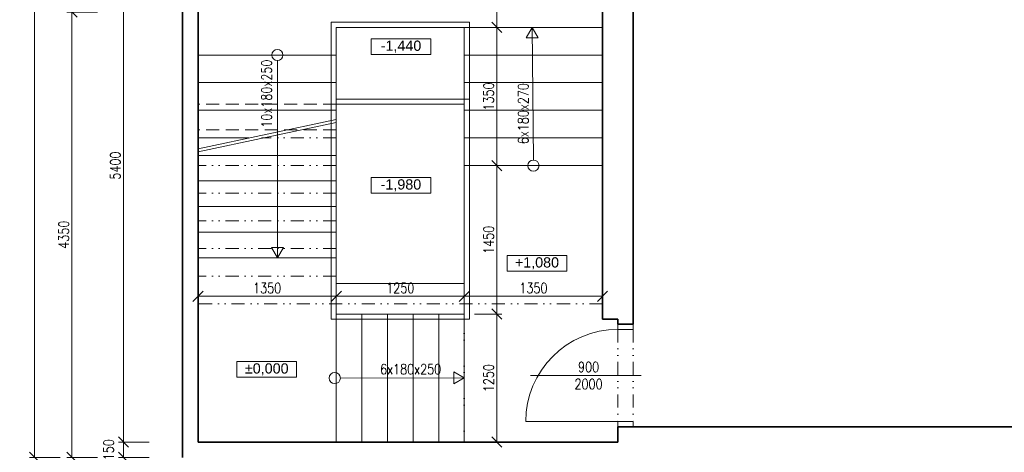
# Model space of a CAD drawing. Header units: millimetres. Extents: x -485339 to 286898, y -1189934 to 1602269.
# Tile 150 of 230: x -76196 to -66582, y -663444 to -659219. Entities that reach past the tile are written whole.
import ezdxf

# ---------------------------------------------------------------- set-up
doc = ezdxf.new("R2010")
doc.units = ezdxf.units.MM
doc.header["$LTSCALE"] = 10
doc.linetypes.add('DĚLICÍ2', pattern=[15.875, 6.35, -3.175, 0, -3.175, 0, -3.175])
doc.linetypes.add('ČÁRKOVANÁ2', pattern=[9.525, 6.35, -3.175])
doc.layers.get('Defpoints').update_dxf_attribs({"lineweight": 0})
for name, color, linetype, lineweight in [('St__otvory_dveře', 40, 'Continuous', 18), ('St_kóty', 132, 'Continuous', 18), ('St_popis', 250, 'Continuous', 18), ('St_popis_otvory', 40, 'Continuous', 18), ('St_čáry_nad', 250, 'DĚLICÍ2', 18), ('St_čáry_obrys', 5, 'Continuous', 35), ('St_čáry_plné', 250, 'Continuous', 18), ('St_čáry_pod', 250, 'ČÁRKOVANÁ2', 18)]:
    doc.layers.add(name, color=color, linetype=linetype, lineweight=lineweight)
doc.styles.add('1_50', font='arial.ttf', dxfattribs={"height": 100})
doc.styles.get("Standard").update_dxf_attribs({"font": 'simplex.shx', "width": 0.8})
doc.dimstyles.new('stavebníM50 vnitřní', dxfattribs={"dimtxt": 100, "dimasz": 100, "dimexe": 50, "dimexo": 100, "dimgap": 30, "dimtad": 1, "dimdec": 0, "dimtxsty": 'Standard', "dimblk": 'OBLIQUE', "dimcen": 2.5, "dimclrd": 256, "dimclre": 256, "dimclrt": 256, "dimadec": 0, "dimazin": 0, "dimtfac": 1, "dimtdec": 0, "dimtmove": 2, "dimatfit": 2, "dimldrblk": 'OBLIQUE', "dimfxl": 250, "dimfxlon": 1, "dimlwd": -1, "dimlwe": -1, "dimarcsym": 0})

# ---------------------------------------------------------------- blocks, each defined once
blk = doc.blocks.new('G$CCB4D89C1')
at = {"layer": 'St__otvory_dveře', "ltscale": 2}
blk.add_lwpolyline([(450, 0.4), (450, 900.4)], dxfattribs=at)
at = {"layer": 'St__otvory_dveře', "linetype": 'DĚLICÍ2', "ltscale": 2}
for points in [[(-450, -0.4), (450, 0.4)], [(-450, -150.4), (450, -149.6)]]:
    blk.add_lwpolyline(points, dxfattribs=at)
at = {"layer": 'St__otvory_dveře', "ltscale": 2}
for points in [[(500, 0.4), (450, 0.4), (450, -149.6), (500, -149.6)], [(-450, -0.4), (-500, -0.4), (-500, -150.4), (-450, -150.4)]]:
    blk.add_lwpolyline(points, close=True, dxfattribs=at)
blk.add_arc((450, 0.4), 900, 90, 180, dxfattribs=at)
blk = doc.blocks.new('_OBLIQUE')
at = {"color": 0, "linetype": 'ByBlock'}
blk.add_line((-0.5, -0.5), (0.5, 0.5), dxfattribs=at)
blk = doc.blocks.new('*D5088')
at = {"layer": 'Defpoints', "color": 0}
for p in [(-74454.9, -657944), (-75182.4, -663344), (-74454.9, -663344)]:
    blk.add_point(p, dxfattribs=at)
at = {"layer": 'St_kóty'}
for p, q in [((-74932.4, -657944), (-75232.4, -657944)), ((-75182.4, -657944), (-75182.4, -663344)), ((-74932.4, -663344), (-75232.4, -663344))]:
    blk.add_line(p, q, dxfattribs=at)
at = {"layer": 'St_kóty', "linetype": 'ByBlock', "xscale": 100, "yscale": 100, "zscale": 100}
for p, rotation in [((-75182.4, -657944), 90), ((-75182.4, -663344), 270)]:
    blk.add_blockref('_OBLIQUE', p, dxfattribs=dict(at, rotation=rotation))
at = {"layer": 'St_kóty', "insert": (-75262.4, -660644), "char_height": 100, "attachment_point": 5, "rotation": 90}
blk.add_mtext('5400', dxfattribs=at)
blk = doc.blocks.new('*D5089')
at = {"layer": 'Defpoints', "color": 0}
for p in [(-74454.9, -663344), (-75182.4, -663494), (-74604.9, -663494)]:
    blk.add_point(p, dxfattribs=at)
at = {"layer": 'St_kóty'}
for p, q in [((-74932.4, -663344), (-75232.4, -663344)), ((-75182.4, -663344), (-75182.4, -663494)), ((-74932.4, -663494), (-75232.4, -663494))]:
    blk.add_line(p, q, dxfattribs=at)
at = {"layer": 'St_kóty', "linetype": 'ByBlock', "xscale": 100, "yscale": 100, "zscale": 100}
for p, rotation in [((-75182.4, -663344), 90), ((-75182.4, -663494), 270)]:
    blk.add_blockref('_OBLIQUE', p, dxfattribs=dict(at, rotation=rotation))
at = {"layer": 'St_kóty', "insert": (-75327.4, -663419), "char_height": 100, "attachment_point": 5, "rotation": 90}
blk.add_mtext('150', dxfattribs=at)
blk = doc.blocks.new('*D5090')
at = {"layer": 'Defpoints', "color": 0}
for p in [(-75686.2, -659144), (-74604.9, -659144), (-74604.9, -663494)]:
    blk.add_point(p, dxfattribs=at)
at = {"layer": 'St_kóty'}
for p, q in [((-75436.2, -659144), (-75736.2, -659144)), ((-75686.2, -663494), (-75686.2, -659144)), ((-75436.2, -663494), (-75736.2, -663494))]:
    blk.add_line(p, q, dxfattribs=at)
at = {"layer": 'St_kóty', "linetype": 'ByBlock', "xscale": 100, "yscale": 100, "zscale": 100}
for p, rotation in [((-75686.2, -659144), 90), ((-75686.2, -663494), 270)]:
    blk.add_blockref('_OBLIQUE', p, dxfattribs=dict(at, rotation=rotation))
at = {"layer": 'St_kóty', "insert": (-75766.2, -661319), "char_height": 100, "attachment_point": 5, "rotation": 90}
blk.add_mtext('4350', dxfattribs=at)
blk = doc.blocks.new('*D5097')
at = {"layer": 'Defpoints', "color": 0}
for p in [(-74604.9, -654514), (-76050.7, -663494), (-74604.9, -663494)]:
    blk.add_point(p, dxfattribs=at)
at = {"layer": 'St_kóty'}
for p, q in [((-75800.7, -654514), (-76100.7, -654514)), ((-76050.7, -654514), (-76050.7, -663494)), ((-75800.7, -663494), (-76100.7, -663494))]:
    blk.add_line(p, q, dxfattribs=at)
at = {"layer": 'St_kóty', "linetype": 'ByBlock', "xscale": 100, "yscale": 100, "zscale": 100}
for p, rotation in [((-76050.7, -654514), 90), ((-76050.7, -663494), 270)]:
    blk.add_blockref('_OBLIQUE', p, dxfattribs=dict(at, rotation=rotation))
at = {"layer": 'St_kóty', "insert": (-76130.7, -659004), "char_height": 100, "attachment_point": 5, "rotation": 90}
blk.add_mtext('8980', dxfattribs=at)
blk = doc.blocks.new('*D5115')
at = {"layer": 'Defpoints', "color": 0}
for p in [(-73104.9, -661920.4), (-73104.9, -662094), (-74454.9, -663344)]:
    blk.add_point(p, dxfattribs=at)
at = {"layer": 'St_kóty'}
for p, q in [((-74454.9, -662170.4), (-74454.9, -661870.4)), ((-73104.9, -661994), (-73104.9, -661870.4)), ((-74454.9, -661920.4), (-73104.9, -661920.4))]:
    blk.add_line(p, q, dxfattribs=at)
at = {"layer": 'St_kóty', "linetype": 'ByBlock', "xscale": 100, "yscale": 100, "zscale": 100, "rotation": 180}
blk.add_blockref('_OBLIQUE', (-74454.9, -661920.4), dxfattribs=at)
at = {"layer": 'St_kóty', "linetype": 'ByBlock', "xscale": 100, "yscale": 100, "zscale": 100}
blk.add_blockref('_OBLIQUE', (-73104.9, -661920.4), dxfattribs=at)
at = {"layer": 'St_kóty', "insert": (-73779.9, -661840.4), "char_height": 100, "attachment_point": 5}
blk.add_mtext('1350', dxfattribs=at)
blk = doc.blocks.new('*D5116')
at = {"layer": 'Defpoints', "color": 0}
for p in [(-71854.9, -661920.4), (-71854.9, -661920.4), (-73104.9, -662094)]:
    blk.add_point(p, dxfattribs=at)
at = {"layer": 'St_kóty'}
for p, q in [((-73104.9, -661994), (-73104.9, -661870.4)), ((-71854.9, -661820.4), (-71854.9, -661870.4)), ((-73104.9, -661920.4), (-71854.9, -661920.4))]:
    blk.add_line(p, q, dxfattribs=at)
at = {"layer": 'St_kóty', "linetype": 'ByBlock', "xscale": 100, "yscale": 100, "zscale": 100, "rotation": 180}
blk.add_blockref('_OBLIQUE', (-73104.9, -661920.4), dxfattribs=at)
at = {"layer": 'St_kóty', "linetype": 'ByBlock', "xscale": 100, "yscale": 100, "zscale": 100}
blk.add_blockref('_OBLIQUE', (-71854.9, -661920.4), dxfattribs=at)
at = {"layer": 'St_kóty', "insert": (-72479.9, -661840.4), "char_height": 100, "attachment_point": 5}
blk.add_mtext('1250', dxfattribs=at)
blk = doc.blocks.new('*D5117')
at = {"layer": 'Defpoints', "color": 0}
for p in [(-71854.9, -661920.4), (-70504.9, -661920.4), (-70504.9, -661920.4)]:
    blk.add_point(p, dxfattribs=at)
at = {"layer": 'St_kóty'}
for p, q in [((-71854.9, -661820.4), (-71854.9, -661870.4)), ((-70504.9, -661820.4), (-70504.9, -661870.4)), ((-71854.9, -661920.4), (-70504.9, -661920.4))]:
    blk.add_line(p, q, dxfattribs=at)
at = {"layer": 'St_kóty', "linetype": 'ByBlock', "xscale": 100, "yscale": 100, "zscale": 100, "rotation": 180}
blk.add_blockref('_OBLIQUE', (-71854.9, -661920.4), dxfattribs=at)
at = {"layer": 'St_kóty', "linetype": 'ByBlock', "xscale": 100, "yscale": 100, "zscale": 100}
blk.add_blockref('_OBLIQUE', (-70504.9, -661920.4), dxfattribs=at)
at = {"layer": 'St_kóty', "insert": (-71179.9, -661840.4), "char_height": 100, "attachment_point": 5}
blk.add_mtext('1350', dxfattribs=at)
blk = doc.blocks.new('*D5118')
at = {"layer": 'Defpoints', "color": 0}
for p in [(-71854.9, -662094), (-71536.9, -662094), (-71854.9, -663344)]:
    blk.add_point(p, dxfattribs=at)
at = {"layer": 'St_kóty'}
for p, q in [((-71754.9, -662094), (-71486.9, -662094)), ((-71536.9, -663344), (-71536.9, -662094)), ((-71754.9, -663344), (-71486.9, -663344))]:
    blk.add_line(p, q, dxfattribs=at)
at = {"layer": 'St_kóty', "linetype": 'ByBlock', "xscale": 100, "yscale": 100, "zscale": 100}
for p, rotation in [((-71536.9, -662094), 90), ((-71536.9, -663344), 270)]:
    blk.add_blockref('_OBLIQUE', p, dxfattribs=dict(at, rotation=rotation))
at = {"layer": 'St_kóty', "insert": (-71616.9, -662719), "char_height": 100, "attachment_point": 5, "rotation": 90}
blk.add_mtext('1250', dxfattribs=at)
blk = doc.blocks.new('*D5119')
at = {"layer": 'Defpoints', "color": 0}
for p in [(-71854.9, -660644), (-71536.9, -660644), (-71854.9, -662094)]:
    blk.add_point(p, dxfattribs=at)
at = {"layer": 'St_kóty'}
for p, q in [((-71754.9, -660644), (-71486.9, -660644)), ((-71536.9, -662094), (-71536.9, -660644)), ((-71754.9, -662094), (-71486.9, -662094))]:
    blk.add_line(p, q, dxfattribs=at)
at = {"layer": 'St_kóty', "linetype": 'ByBlock', "xscale": 100, "yscale": 100, "zscale": 100}
for p, rotation in [((-71536.9, -660644), 90), ((-71536.9, -662094), 270)]:
    blk.add_blockref('_OBLIQUE', p, dxfattribs=dict(at, rotation=rotation))
at = {"layer": 'St_kóty', "insert": (-71616.9, -661369), "char_height": 100, "attachment_point": 5, "rotation": 90}
blk.add_mtext('1450', dxfattribs=at)
blk = doc.blocks.new('*D5120')
at = {"layer": 'Defpoints', "color": 0}
for p in [(-71854.9, -659294), (-71536.9, -659294), (-71854.9, -660644)]:
    blk.add_point(p, dxfattribs=at)
at = {"layer": 'St_kóty'}
for p, q in [((-71754.9, -659294), (-71486.9, -659294)), ((-71536.9, -660644), (-71536.9, -659294)), ((-71754.9, -660644), (-71486.9, -660644))]:
    blk.add_line(p, q, dxfattribs=at)
at = {"layer": 'St_kóty', "linetype": 'ByBlock', "xscale": 100, "yscale": 100, "zscale": 100}
for p, rotation in [((-71536.9, -659294), 90), ((-71536.9, -660644), 270)]:
    blk.add_blockref('_OBLIQUE', p, dxfattribs=dict(at, rotation=rotation))
at = {"layer": 'St_kóty', "insert": (-71616.9, -659969), "char_height": 100, "attachment_point": 5, "rotation": 90}
blk.add_mtext('1350', dxfattribs=at)
blk = doc.blocks.new('*D5121')
at = {"layer": 'Defpoints', "color": 0}
for p in [(-71879.9, -657944), (-71536.9, -657944), (-71854.9, -659294)]:
    blk.add_point(p, dxfattribs=at)
at = {"layer": 'St_kóty'}
for p, q in [((-71779.9, -657944), (-71486.9, -657944)), ((-71536.9, -659294), (-71536.9, -657944)), ((-71754.9, -659294), (-71486.9, -659294))]:
    blk.add_line(p, q, dxfattribs=at)
at = {"layer": 'St_kóty', "linetype": 'ByBlock', "xscale": 100, "yscale": 100, "zscale": 100}
for p, rotation in [((-71536.9, -657944), 90), ((-71536.9, -659294), 270)]:
    blk.add_blockref('_OBLIQUE', p, dxfattribs=dict(at, rotation=rotation))
at = {"layer": 'St_kóty', "insert": (-71616.9, -658619), "char_height": 100, "attachment_point": 5, "rotation": 90}
blk.add_mtext('1350', dxfattribs=at)

msp = doc.modelspace()

# ---------------------------------------------------------------- linework, layer by layer
at = {"layer": 'St_kóty'}
for points in [[(-72764.2, -659404.8), (-72180.9, -659404.8), (-72180.9, -659560.1), (-72764.2, -659560.1)], [(-72765.2, -660759.3), (-72181.9, -660759.3), (-72181.9, -660914.6), (-72765.2, -660914.6)], [(-71436.8, -661520.8), (-70853.6, -661520.8), (-70853.6, -661676.1), (-71436.8, -661676.1)], [(-74075.5, -662556.4), (-73492.2, -662556.4), (-73492.2, -662711.7), (-74075.5, -662711.7)]]:
    msp.add_lwpolyline(points, close=True, dxfattribs=at)
at = {"layer": 'St_popis_otvory'}
msp.add_lwpolyline([(-71209.6, -662694), (-70128.3, -662694)], dxfattribs=at)
at = {"layer": 'St_čáry_nad', "ltscale": 2}
for points in [[(-73104.9, -660374), (-73835, -660374)], [(-73104.9, -660644), (-74454.9, -660644)], [(-73104.9, -660914), (-74454.9, -660914)], [(-73104.9, -661184), (-74454.9, -661184)], [(-73104.9, -661454), (-74454.9, -661454)], [(-73104.9, -661724), (-74454.9, -661724)], [(-70504.9, -661994), (-74454.9, -661994)], [(-71854.9, -662094), (-71854.9, -663344)]]:
    msp.add_lwpolyline(points, dxfattribs=at)
at = {"layer": 'St_čáry_obrys', "ltscale": 2}
for points in [[(-70204.9, -653414), (-70204.9, -662194)], [(-70504.9, -657944), (-70504.9, -662144)], [(-74604.9, -659144), (-74604.9, -663494)], [(-74454.9, -663344), (-74454.9, -659144)], [(-70354.9, -662144), (-70504.9, -662144)], [(-70354.9, -662144), (-70354.9, -662194)], [(-70204.9, -662144), (-70204.9, -662194)], [(-70354.9, -662194), (-70204.9, -662194)], [(-70354.9, -663194), (-70354.9, -663344)], [(-60024.9, -663194), (-70354.9, -663194)], [(-70354.9, -663344), (-74454.9, -663344)]]:
    msp.add_lwpolyline(points, dxfattribs=at)
at = {"layer": 'St_čáry_plné', "ltscale": 2}
for points in [[(-73154.9, -659244), (-73154.9, -662144)], [(-71804.9, -659244), (-73154.9, -659244)], [(-71804.9, -659244), (-71804.9, -662144)], [(-70504.9, -659294), (-73104.9, -659294)], [(-73104.9, -659294), (-73104.9, -662094)], [(-71854.9, -659294), (-71854.9, -663344)], [(-71179.9, -660589.4), (-71193.4, -659294)], [(-73104.9, -659564), (-74454.9, -659564)], [(-70504.9, -659564), (-71854.9, -659564)], [(-73679.9, -659618.5), (-73679.9, -661544)], [(-73104.9, -659834), (-74454.9, -659834)], [(-70504.9, -659834), (-71854.9, -659834)], [(-71804.9, -659994), (-73104.9, -659994)], [(-71854.9, -660044), (-73104.9, -660044)], [(-73104.9, -660104), (-74454.9, -660104)], [(-70504.9, -660104), (-71854.9, -660104)], [(-73104.9, -660194), (-74454.9, -660478.7)], [(-73104.9, -660224.6), (-74454.9, -660509.4)], [(-73958.3, -660374), (-74454.9, -660374)], [(-70504.9, -660374), (-71854.9, -660374)], [(-73104.9, -660544), (-74454.9, -660544)], [(-73104.9, -660544), (-74454.9, -660544)], [(-70504.9, -660644), (-71854.9, -660644)], [(-73104.9, -660794), (-74454.9, -660794)], [(-73104.9, -661044), (-74454.9, -661044)], [(-73104.9, -661294), (-74454.9, -661294)], [(-73104.9, -661544), (-74454.9, -661544)], [(-71854.9, -661794), (-73104.9, -661794)], [(-71804.9, -662144), (-73154.9, -662144)], [(-71854.9, -662094), (-73104.9, -662094)], [(-73104.9, -662094), (-73104.9, -663344)], [(-72854.9, -662094), (-72854.9, -663344)], [(-72604.9, -662094), (-72604.9, -663344)], [(-72354.9, -662094), (-72354.9, -663344)], [(-72104.9, -662094), (-72104.9, -663344)], [(-73065, -662719), (-71854.9, -662716.1)]]:
    msp.add_lwpolyline(points, dxfattribs=at)
for points in [[(-71193.4, -659294), (-71252, -659395.4), (-71134.9, -659395.4)], [(-73679.9, -661544), (-73738.5, -661442.5), (-73621.3, -661442.5)], [(-71854.9, -662716.1), (-71956.3, -662774.6), (-71956.3, -662657.5)]]:
    msp.add_lwpolyline(points, close=True, dxfattribs=at)
for centre in [(-73679.9, -659564), (-71179.9, -660644), (-73119.6, -662719)]:
    msp.add_circle(centre, 54.6, dxfattribs=at)
at = {"layer": 'St_čáry_pod', "ltscale": 2}
for points in [[(-73104.9, -660044), (-74454.9, -660044)], [(-73104.9, -660294), (-74454.9, -660294)]]:
    msp.add_lwpolyline(points, dxfattribs=at)

# ---------------------------------------------------------------- block references
at = {"layer": 'St__otvory_dveře', "ltscale": 2, "xscale": -1, "rotation": 89.99999999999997}
msp.add_blockref('G$CCB4D89C1', (-70354.9, -662694), dxfattribs=at)

# ---------------------------------------------------------------- texts
at = {"layer": 'St_kóty', "char_height": 100, "attachment_point": 5, "style": '1_50'}
for s, insert in [('-1,440', (-72472.6, -659482.4)), ('-1,980', (-72473.6, -660837)), ('+1,080', (-71145.2, -661598.5)), ('%%p0,000', (-73783.9, -662634.1))]:
    msp.add_mtext_dynamic_manual_height_columns(s, width=890.536, gutter_width=500, heights=[0], dxfattribs=dict(at, insert=insert))
at = {"layer": 'St_popis', "ltscale": 2, "width": 0.8}
for s, p in [('10x180x250', (-73735, -660273.9)), ('6x180x270', (-71229.3, -660434.8))]:
    msp.add_text(s, height=100, rotation=90, dxfattribs=at).set_placement(p)
msp.add_text('6x180x250', height=100, dxfattribs=at).set_placement((-72677, -662682.4))
at = {"layer": 'St_popis_otvory', "insert": (-70641.2, -662694), "char_height": 100, "width": 1342.526, "attachment_point": 5}
msp.add_mtext('900\\P2000', dxfattribs=at)

# ---------------------------------------------------------------- dimensions: what is measured, and where the dimension line sits
at = {"layer": 'St_kóty'}
for base, p1, p2, picture, middle in [((-76050.7, -663494), (-74604.9, -654514), (-74604.9, -663494), '*D5097', (-76130.7, -659004)), ((-75182.4, -663344), (-74454.9, -657944), (-74454.9, -663344), '*D5088', (-75262.4, -660644)), ((-71536.9, -657944), (-71854.9, -659294), (-71879.9, -657944), '*D5121', (-71616.9, -658619)), ((-75686.2, -659144), (-74604.9, -663494), (-74604.9, -659144), '*D5090', (-75766.2, -661319)), ((-71536.9, -659294), (-71854.9, -660644), (-71854.9, -659294), '*D5120', (-71616.9, -659969)), ((-71536.9, -660644), (-71854.9, -662094), (-71854.9, -660644), '*D5119', (-71616.9, -661369)), ((-71536.9, -662094), (-71854.9, -663344), (-71854.9, -662094), '*D5118', (-71616.9, -662719)), ((-75182.4, -663494), (-74454.9, -663344), (-74604.9, -663494), '*D5089', (-75327.4, -663419))]:
    dim = msp.add_linear_dim(base=base, p1=p1, p2=p2, angle=90, dimstyle='stavebníM50 vnitřní', dxfattribs=at)
    dim.commit()
    dim.dimension.update_dxf_attribs({"geometry": picture, "text_midpoint": middle})
for base, p1, p2, picture, middle in [((-73104.9, -661920.4), (-74454.9, -663344), (-73104.9, -662094), '*D5115', (-73779.9, -661840.4)), ((-71854.9, -661920.4), (-73104.9, -662094), (-71854.9, -661920.4), '*D5116', (-72479.9, -661840.4)), ((-70504.9, -661920.4), (-71854.9, -661920.4), (-70504.9, -661920.4), '*D5117', (-71179.9, -661840.4))]:
    dim = msp.add_linear_dim(base=base, p1=p1, p2=p2, dimstyle='stavebníM50 vnitřní', dxfattribs=at)
    dim.commit()
    dim.dimension.update_dxf_attribs({"geometry": picture, "text_midpoint": middle})

doc.saveas('drawing.dxf')
